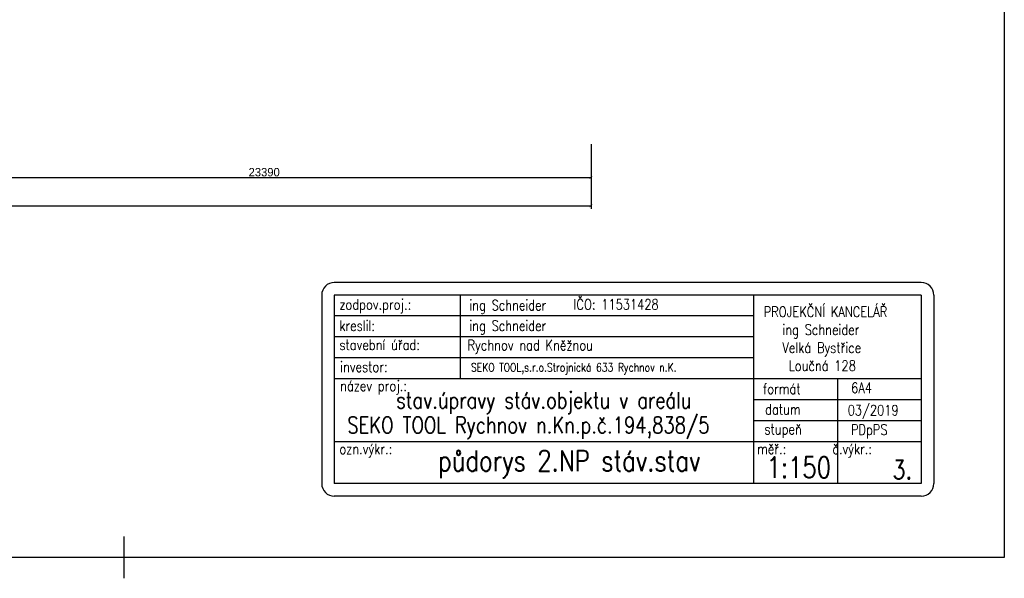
# Model space of a CAD drawing. Header units: millimetres. Extents: x -637441 to -130928, y -380379 to -53767.
# Tile 42 of 193: x -470113 to -434886, y -309742 to -289748. Entities that reach past the tile are written whole.
import ezdxf

# ---------------------------------------------------------------- set-up
doc = ezdxf.new("R2010")
doc.units = ezdxf.units.MM
doc.header["$LTSCALE"] = 10
for name, color, linetype, lineweight in [('CKKOTY', 7, 'Continuous', 25), ('CKTEXTY_MALE', 7, 'Continuous', 25), ('CKTEXTY_STREDNI', 6, 'Continuous', 50)]:
    doc.layers.add(name, color=color, linetype=linetype, lineweight=lineweight)
doc.layers.add('Kóty', color=7, linetype='Continuous')
doc.layers.add('POPISKA', color=4, linetype='Continuous')
doc.styles.get("Standard").update_dxf_attribs({"font": 'simplex.shx', "width": 0.8})
doc.styles.add('TGV styl', font='txt')
doc.dimstyles.new('VNĚJŠEK 1-100', dxfattribs={"dimtxt": 300, "dimasz": 100, "dimexe": 100, "dimexo": 250, "dimgap": 40, "dimtad": 1, "dimdec": 0, "dimzin": 0, "dimdsep": 46, "dimtxsty": 'TGV styl', "dimblk1": 'ARCHTICK', "dimblk2": 'ARCHTICK', "dimsah": 1, "dimcen": 0.09, "dimclrd": 256, "dimclre": 256, "dimclrt": 220, "dimadec": 0, "dimazin": 0, "dimtfac": 1, "dimtdec": 0, "dimtofl": 0, "dimtmove": 2, "dimatfit": 3, "dimldrblk": 'ARCHTICK', "dimfxl": 350, "dimfxlon": 1, "dimtolj": 1, "dimtzin": 0, "dimarcsym": 0})

# ---------------------------------------------------------------- blocks, each defined once
blk = doc.blocks.new('_ArchTick')
at = {"color": 0, "const_width": 0.15}
blk.add_lwpolyline([(-0.5, -0.5), (0.5, 0.5)], dxfattribs=at)
blk = doc.blocks.new('*D410')
at = {"layer": 'DEFPOINTS', "color": 0, "ltscale": 0.35}
for p in [(-449671, -286848), (-473061, -292928), (-449671, -295398)]:
    blk.add_point(p, dxfattribs=at)
at = {"layer": 'Kóty', "lineweight": -2, "ltscale": 0.35}
for p, q in [((-473061, -294198), (-473061, -295498)), ((-449671, -294198), (-449671, -295498)), ((-473061, -295398), (-449671, -295398))]:
    blk.add_line(p, q, dxfattribs=at)
at = {"layer": 'Kóty', "lineweight": -2, "ltscale": 0.35, "xscale": 100, "yscale": 100, "zscale": 100, "rotation": 180}
blk.add_blockref('_ArchTick', (-473061, -295398), dxfattribs=at)
at = {"layer": 'Kóty', "lineweight": -2, "ltscale": 0.35, "xscale": 100, "yscale": 100, "zscale": 100}
blk.add_blockref('_ArchTick', (-449671, -295398), dxfattribs=at)
at = {"layer": 'Kóty', "color": 220, "ltscale": 0.35, "insert": (-461366, -295208), "char_height": 300, "attachment_point": 5, "style": 'TGV styl'}
blk.add_mtext('\\A1;23390', dxfattribs=at)
blk = doc.blocks.new('*D411')
at = {"layer": 'DEFPOINTS', "color": 0, "ltscale": 0.35}
for p in [(-510371, -286848), (-449671, -286848), (-449671, -296412)]:
    blk.add_point(p, dxfattribs=at)
at = {"layer": 'Kóty', "lineweight": -2, "ltscale": 0.35}
for p, q in [((-510371, -295212), (-510371, -296512)), ((-449671, -295212), (-449671, -296512)), ((-510371, -296412), (-449671, -296412))]:
    blk.add_line(p, q, dxfattribs=at)
at = {"layer": 'Kóty', "lineweight": -2, "ltscale": 0.35, "xscale": 100, "yscale": 100, "zscale": 100, "rotation": 180}
blk.add_blockref('_ArchTick', (-510371, -296412), dxfattribs=at)
at = {"layer": 'Kóty', "lineweight": -2, "ltscale": 0.35, "xscale": 100, "yscale": 100, "zscale": 100}
blk.add_blockref('_ArchTick', (-449671, -296412), dxfattribs=at)
at = {"layer": 'Kóty', "color": 220, "ltscale": 0.35, "insert": (-480021, -296222), "char_height": 300, "attachment_point": 5, "style": 'TGV styl'}
blk.add_mtext('\\A1;60700', dxfattribs=at)

msp = doc.modelspace()

# ---------------------------------------------------------------- linework, layer by layer
at = {"color": 7, "lineweight": -2}
for p, q in [((-454356.125, -299603.154), (-454356.125, -302603.154)), ((-443856.125, -300353.154), (-458856.125, -300353.154)), ((-443856.125, -301103.154), (-458856.125, -301103.154)), ((-443856.125, -301853.154), (-458856.125, -301853.154))]:
    msp.add_line(p, q, dxfattribs=at)
at = {"lineweight": -2}
for p, q in [((-437856.125, -303353.154), (-443856.125, -303353.154)), ((-437856.125, -304103.154), (-443856.125, -304103.154))]:
    msp.add_line(p, q, dxfattribs=at)
at = {"layer": 'CKKOTY', "color": 7}
msp.add_line((-466386.051, -308240.735), (-466386.051, -309742.365), dxfattribs=at)
msp.add_lwpolyline([(-529386.051, -219891.55), (-434886.051, -219891.55), (-434886.051, -308991.55), (-529386.051, -308991.55)], close=True, dxfattribs=at)
at = {"layer": 'POPISKA', "lineweight": -2}
for p, q in [((-437856.125, -299153.154), (-458856.125, -299153.154)), ((-459306.125, -299603.154), (-459306.125, -306353.154)), ((-458856.125, -299603.154), (-458856.125, -306353.154)), ((-437856.125, -299603.154), (-458856.125, -299603.154)), ((-443856.125, -299603.154), (-443856.125, -306353.154)), ((-437856.125, -299603.154), (-437856.125, -306353.154)), ((-437406.125, -299603.154), (-437406.125, -306353.154)), ((-437856.125, -302603.154), (-458856.125, -302603.154)), ((-440856.125, -302603.154), (-440856.125, -306353.154)), ((-437856.125, -304853.154), (-458856.125, -304853.154)), ((-437856.125, -306353.154), (-458856.125, -306353.154)), ((-437856.125, -306803.154), (-458856.125, -306803.154))]:
    msp.add_line(p, q, dxfattribs=at)
for centre, start, end in [((-458856.125, -299603.154), 90, 180), ((-437856.125, -299603.154), 0, 90), ((-458856.125, -306353.154), 180, 270), ((-437856.125, -306353.154), 270, 0)]:
    msp.add_arc(centre, 450, start, end, dxfattribs=at)

# ---------------------------------------------------------------- texts
at = {"layer": 'CKTEXTY_MALE', "color": 7, "lineweight": -2, "width": 0.8}
for s, height, p in [('zodpov.proj.:', 375, (-458674.99, -300126.497)), ('ing Schneider', 375, (-454026.478, -300152.752)), ('IČO: 11531428', 375, (-450297.164, -300126.497)), ('PROJEKČNÍ KANCELÁŘ', 375, (-443495.104, -300389.045)), ('kreslil:', 375, (-458674.99, -300887.887)), ('ing Schneider', 375, (-454026.478, -300887.887)), ('   ing Schneider', 375, (-443495.104, -301031.902)), ('stavební úřad:', 375, (-458674.99, -301570.512)), ('Rychnov nad Kněžnou', 375, (-454089.694, -301584.753)), ('   Velká Bystřice', 375, (-443495.104, -301674.76)), ('    Loučná 128', 375, (-443495.104, -302317.617)), ('investor:', 375, (-458648.727, -302358.157)), ('SEKO TOOL,s.r.o.Strojnická 633 Rychnov n.K.', 300, (-453966.662, -302341.532)), ('název proj.:', 375, (-458648.727, -303040.782)), ('formát', 375, (-443521.367, -303145.801)), ('6A4', 375, (-440365.424, -303114.108)), ('datum', 375, (-443442.579, -303880.936)), ('03/2019', 375, (-440491.249, -303914.087)), ('stupeň', 375, (-443468.841, -304589.817)), ('ozn.výkr.:', 375, (-458674.99, -305298.697)), ('měř.:       č.výkr.:', 375, (-443731.469, -305298.697))]:
    msp.add_text(s, height=height, dxfattribs=at).set_placement(p)
at = {"layer": 'CKTEXTY_MALE', "width": 0.8}
msp.add_text('PDpPS', height=375, dxfattribs=at).set_placement((-440373.53, -304609.821))
at = {"layer": 'CKTEXTY_MALE', "color": 6, "lineweight": -2, "width": 0.8}
msp.add_text('3.', height=675, dxfattribs=at).set_placement((-438885.402, -306188.675))
at = {"layer": 'CKTEXTY_STREDNI', "lineweight": -2, "width": 0.8}
for s, height, p in [('stav.úpravy stáv.objektu v areálu', 588, (-456642.455, -303662.045)), ('SEKO TOOL Rychnov n.Kn.p.č.194,838/5', 588, (-458391.288, -304550.762)), ('půdorys 2.NP stáv.stav', 750, (-455143.537, -305911.683)), ('1:150   ', 750, (-443395.546, -306146.599))]:
    msp.add_text(s, height=height, dxfattribs=at).set_placement(p)

# ---------------------------------------------------------------- dimensions: what is measured, and where the dimension line sits
at = {"layer": 'Kóty', "ltscale": 0.35}
for base, p1, picture, middle in [((-449671.228, -296411.937), (-510371.228, -286847.964), '*D411', (-480021.228, -296221.937)), ((-449671.228, -295397.543), (-473061.228, -292927.964), '*D410', (-461366.228, -295207.543))]:
    dim = msp.add_linear_dim(base=base, p1=p1, p2=(-449671.228, -286847.964), dimstyle='VNĚJŠEK 1-100', override={"dimtxt": 300, "dimfxl": 1200}, dxfattribs=at)
    dim.commit()
    dim.dimension.update_dxf_attribs({"geometry": picture, "text_midpoint": middle})

doc.saveas('drawing.dxf')
